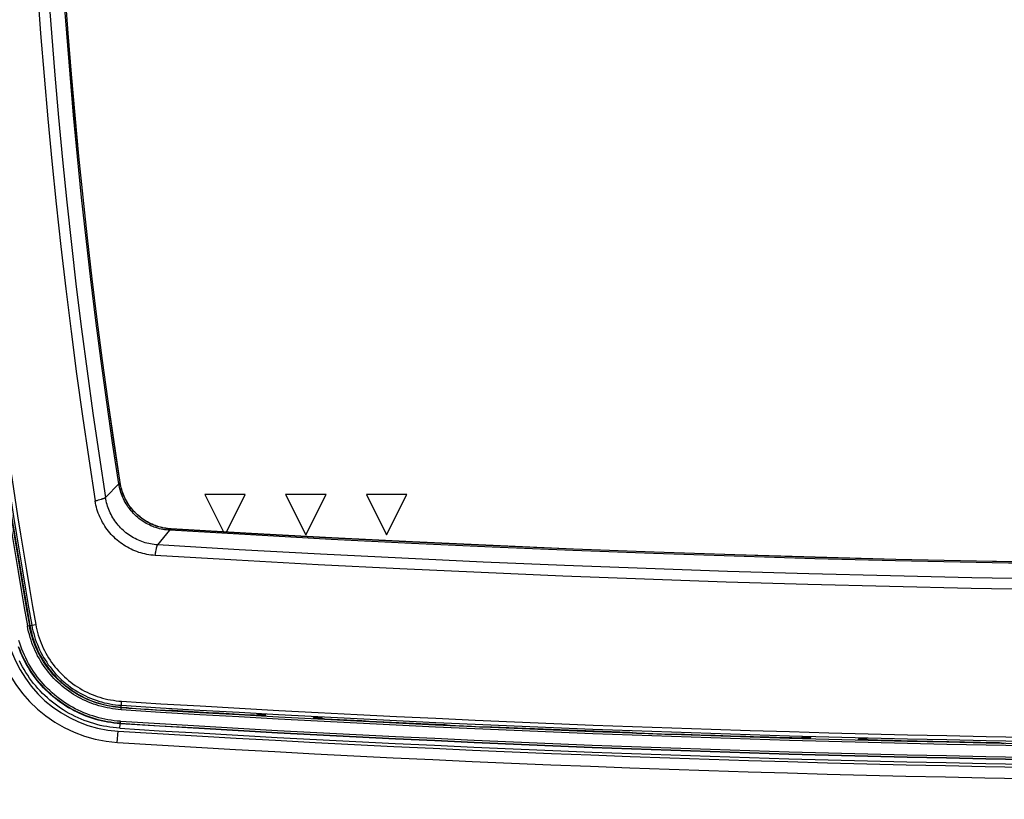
# Model space of a CAD drawing. Header units: centimetres. Extents: x 4745 to 39369, y 17389 to 19524.
# Tile 18 of 188: x 15492 to 15505, y 18151 to 18160. Entities that reach past the tile are written whole.
import ezdxf
from ezdxf import colors
from ezdxf.entities.mleader import LeaderData, LeaderLine
from ezdxf.math import Vec2, Vec3

# ---------------------------------------------------------------- set-up
doc = ezdxf.new("R2010")
doc.units = ezdxf.units.CM
doc.layers.add('$_urządzenia', color=250, linetype='Continuous')
doc.layers.add('IS_Opis', color=250, linetype='Continuous', lineweight=9)
doc.styles.add('styl1', font='ARIALN.TTF')

# ---------------------------------------------------------------- blocks, each defined once
blk = doc.blocks.new('A$C92957c0b')
at = {"layer": '$_urządzenia'}
for p, q in [((-156, -1018.87), (-156.01, -1018.87)), ((-145.5, -1020.35), (-143.18, -1024.98)), ((-140.5, -1020.35), (-145.5, -1020.35)), ((-142.83, -1025), (-140.5, -1020.35)), ((-135.5, -1020.35), (-133, -1025.35)), ((-130.5, -1020.35), (-135.5, -1020.35)), ((-133, -1025.35), (-130.5, -1020.35)), ((-125.5, -1020.35), (-123, -1025.35)), ((-120.5, -1020.35), (-125.5, -1020.35)), ((-123, -1025.35), (-120.5, -1020.35)), ((-158.78, -1021.05), (-158.67, -1021.02)), ((-158.67, -1021.02), (-158.36, -1020.93)), ((-151.35, -1026.59), (-149.83, -1024.78)), ((-149.83, -1024.78), (-149.78, -1024.72)), ((-149.7, -1024.61), (-149.7, -1024.62)), ((-151.58, -1027.46), (-151.54, -1027.21)), ((-167.48, -1036.63), (-166.46, -1036.45)), ((-155.88, -1047), (-155.82, -1045.95)), ((-155.86, -1046.69), (-155.5, -1046.71)), ((-155.5, -1046.71), (-155.44, -1046.72)), ((-155.44, -1046.72), (-155.38, -1046.72)), ((-155.38, -1046.72), (-155.32, -1046.73)), ((-155, -1046.77), (-155, -1046.77)), ((-154.68, -1046.81), (-154.62, -1046.82)), ((-154.62, -1046.82), (-154.56, -1046.82)), ((-154.56, -1046.82), (-154.5, -1046.83)), ((-150.4, -1047.08), (-150.34, -1047.08)), ((-150.34, -1047.08), (-150.28, -1047.08)), ((-150.28, -1047.08), (-150.22, -1047.08)), ((-149.99, -1047.08), (-149.98, -1047.07)), ((-149.75, -1047.07), (-149.7, -1047.07)), ((-149.7, -1047.07), (-149.64, -1047.07)), ((-149.64, -1047.07), (-149.58, -1047.07)), ((-139.34, -1047.66), (-139.3, -1047.66)), ((-139.3, -1047.66), (-139.26, -1047.66)), ((-139.26, -1047.66), (-139.22, -1047.66)), ((-139.22, -1047.66), (-139.19, -1047.67)), ((-139.07, -1047.67), (-139.04, -1047.67)), ((-139.04, -1047.66), (-139, -1047.55)), ((-137.96, -1047.73), (-138, -1047.6)), ((-156.02, -1049.3), (-155.97, -1048.43)), ((-132.04, -1048.04), (-132, -1047.92)), ((-130.96, -1048.09), (-131, -1047.97)), ((-130.96, -1048.1), (-130.93, -1048.1)), ((-130.74, -1048.12), (-130.7, -1048.12)), ((-130.7, -1048.12), (-130.66, -1048.13)), ((-115.98, -1048.84), (-115.92, -1048.85)), ((-115.92, -1048.85), (-115.86, -1048.85)), ((-115.86, -1048.85), (-115.8, -1048.85)), ((-115.47, -1048.9), (-115.48, -1048.89)), ((-115.16, -1048.93), (-115.1, -1048.94)), ((-115.1, -1048.94), (-115.04, -1048.94)), ((-115.04, -1048.94), (-114.98, -1048.94)), ((-156.35, -1051.05), (-156.26, -1049.66)), ((-110.88, -1049.13), (-110.82, -1049.13)), ((-110.82, -1049.13), (-110.76, -1049.13)), ((-110.76, -1049.13), (-110.7, -1049.13)), ((-110.47, -1049.12), (-110.46, -1049.12)), ((-110.23, -1049.11), (-110.17, -1049.11)), ((-110.17, -1049.11), (-110.12, -1049.11)), ((-110.12, -1049.11), (-110.06, -1049.11)), ((-93.04, -1049.8), (-92.97, -1049.8)), ((-92.97, -1049.8), (-92.91, -1049.8)), ((-92.91, -1049.8), (-92.86, -1049.81)), ((-92.53, -1049.84), (-92.54, -1049.84)), ((-92.21, -1049.88), (-92.15, -1049.88)), ((-92.15, -1049.88), (-92.09, -1049.88)), ((-92.09, -1049.88), (-92.03, -1049.89)), ((-87.93, -1050.03), (-87.87, -1050.03)), ((-87.87, -1050.03), (-87.81, -1050.03)), ((-87.81, -1050.03), (-87.76, -1050.04)), ((-87.53, -1050.02), (-87.52, -1050.02)), ((-87.28, -1050.01), (-87.23, -1050.01)), ((-87.23, -1050.01), (-87.17, -1050.01)), ((-87.17, -1050.01), (-87.11, -1050.01)), ((-71.84, -1050.49), (-71.8, -1050.49)), ((-71.8, -1050.49), (-71.76, -1050.49)), ((-71.76, -1050.49), (-71.73, -1050.49)), ((-71.73, -1050.49), (-71.69, -1050.49)), ((-71.57, -1050.49), (-71.54, -1050.49)), ((-71.54, -1050.48), (-71.5, -1050.37)), ((-70.46, -1050.52), (-70.5, -1050.4)), ((-64.54, -1050.68), (-64.5, -1050.56)), ((-63.46, -1050.7), (-63.5, -1050.58)), ((-63.46, -1050.71), (-63.43, -1050.71)), ((-63.24, -1050.72), (-63.2, -1050.72)), ((-63.2, -1050.72), (-63.16, -1050.72)), ((-47.48, -1051.07), (-47.42, -1051.07)), ((-47.42, -1051.07), (-47.36, -1051.07)), ((-47.36, -1051.07), (-47.3, -1051.07)), ((-46.97, -1051.11), (-46.98, -1051.1)), ((-46.66, -1051.13), (-46.6, -1051.14)), ((-46.6, -1051.14), (-46.54, -1051.14)), ((-46.54, -1051.14), (-46.48, -1051.14))]:
    blk.add_line(p, q, dxfattribs=at)
for points in [[(-166.23, -957.95), (-165.85, -963.24), (-165.42, -968.52), (-164.96, -973.8), (-164.46, -979.08), (-163.92, -984.36), (-163.35, -989.63), (-162.73, -994.89), (-162.08, -1000.16), (-161.39, -1005.41), (-160.66, -1010.66), (-159.9, -1015.91), (-159.09, -1021.15)], [(-164.91, -957.91), (-164.52, -963.17), (-164.1, -968.42), (-163.64, -973.66), (-163.15, -978.91), (-162.61, -984.15), (-162.04, -989.39), (-161.43, -994.62), (-160.78, -999.85), (-160.1, -1005.07), (-159.38, -1010.29), (-158.62, -1015.5), (-157.82, -1020.71)], [(-156.17, -1019.02), (-156.93, -1013.96), (-157.66, -1008.91), (-158.35, -1003.85), (-159.01, -998.78), (-159.63, -993.71), (-160.22, -988.63), (-160.77, -983.55), (-161.29, -978.47), (-161.77, -973.38), (-162.21, -968.29), (-162.62, -963.2), (-163, -958.1)], [(-156.01, -1018.87), (-156.78, -1013.83), (-157.5, -1008.79), (-158.19, -1003.74), (-158.85, -998.69), (-159.47, -993.63), (-160.05, -988.57), (-160.6, -983.5), (-161.12, -978.43), (-161.6, -973.36), (-162.04, -968.28), (-162.45, -963.2), (-162.82, -958.12)], [(-156, -1018.87), (-156.76, -1013.83), (-157.49, -1008.79), (-158.18, -1003.74), (-158.84, -998.68), (-159.46, -993.63), (-160.04, -988.56), (-160.59, -983.5), (-161.11, -978.43), (-161.59, -973.36), (-162.03, -968.28), (-162.44, -963.2), (-162.81, -958.12)], [(-156.01, -1018.87), (-156.02, -1018.87), (-156.02, -1018.88), (-156.03, -1018.89), (-156.05, -1018.9), (-156.06, -1018.91), (-156.08, -1018.93), (-156.11, -1018.96), (-156.13, -1018.99), (-157.82, -1020.71)], [(-149.83, -1024.78), (-150.05, -1024.77), (-150.27, -1024.74), (-150.49, -1024.71), (-150.71, -1024.67), (-150.92, -1024.63), (-151.14, -1024.58), (-151.35, -1024.52), (-151.56, -1024.45), (-151.77, -1024.38), (-151.97, -1024.3), (-152.18, -1024.21), (-152.38, -1024.12), (-152.57, -1024.02), (-152.77, -1023.92), (-152.96, -1023.81), (-153.14, -1023.69), (-153.33, -1023.57), (-153.51, -1023.44), (-153.68, -1023.3), (-153.85, -1023.16), (-154.02, -1023.02), (-154.18, -1022.86), (-154.33, -1022.71), (-154.48, -1022.55), (-154.63, -1022.38), (-154.77, -1022.21), (-154.9, -1022.04), (-155.03, -1021.86), (-155.15, -1021.67), (-155.27, -1021.49), (-155.38, -1021.3), (-155.49, -1021.1), (-155.58, -1020.9), (-155.67, -1020.7), (-155.76, -1020.5), (-155.84, -1020.29), (-155.91, -1020.09), (-155.97, -1019.88), (-156.03, -1019.66), (-156.08, -1019.45), (-156.13, -1019.23), (-156.17, -1019.02)], [(-149.7, -1024.62), (-149.92, -1024.6), (-150.14, -1024.58), (-150.36, -1024.55), (-150.57, -1024.51), (-150.79, -1024.46), (-151, -1024.41), (-151.21, -1024.35), (-151.42, -1024.29), (-151.63, -1024.22), (-151.84, -1024.14), (-152.04, -1024.05), (-152.24, -1023.96), (-152.43, -1023.86), (-152.63, -1023.76), (-152.82, -1023.65), (-153, -1023.53), (-153.19, -1023.4), (-153.36, -1023.28), (-153.54, -1023.14), (-153.71, -1023), (-153.87, -1022.86), (-154.03, -1022.71), (-154.19, -1022.55), (-154.34, -1022.39), (-154.48, -1022.23), (-154.62, -1022.06), (-154.75, -1021.88), (-154.88, -1021.7), (-155.01, -1021.52), (-155.12, -1021.33), (-155.23, -1021.14), (-155.34, -1020.95), (-155.43, -1020.75), (-155.52, -1020.55), (-155.61, -1020.35), (-155.69, -1020.14), (-155.76, -1019.94), (-155.82, -1019.73), (-155.88, -1019.51), (-155.93, -1019.3), (-155.98, -1019.09), (-156.01, -1018.87)], [(-149.7, -1024.61), (-149.92, -1024.59), (-150.14, -1024.57), (-150.35, -1024.53), (-150.57, -1024.5), (-150.78, -1024.45), (-151, -1024.4), (-151.21, -1024.34), (-151.42, -1024.28), (-151.63, -1024.2), (-151.83, -1024.13), (-152.03, -1024.04), (-152.23, -1023.95), (-152.43, -1023.85), (-152.62, -1023.75), (-152.81, -1023.64), (-153, -1023.52), (-153.18, -1023.4), (-153.36, -1023.27), (-153.53, -1023.13), (-153.7, -1022.99), (-153.86, -1022.85), (-154.02, -1022.7), (-154.18, -1022.54), (-154.33, -1022.38), (-154.47, -1022.22), (-154.61, -1022.05), (-154.75, -1021.87), (-154.87, -1021.69), (-155, -1021.51), (-155.11, -1021.32), (-155.22, -1021.13), (-155.33, -1020.94), (-155.42, -1020.75), (-155.51, -1020.55), (-155.6, -1020.34), (-155.68, -1020.14), (-155.75, -1019.93), (-155.81, -1019.72), (-155.87, -1019.51), (-155.92, -1019.3), (-155.97, -1019.08), (-156, -1018.87)], [(-158.36, -1020.93), (-158.31, -1020.91), (-158.25, -1020.9), (-158.19, -1020.88), (-158.14, -1020.86), (-158.09, -1020.84), (-158.05, -1020.83), (-158, -1020.81), (-157.97, -1020.8), (-157.93, -1020.78), (-157.9, -1020.76), (-157.88, -1020.75), (-157.85, -1020.73), (-157.84, -1020.72), (-157.82, -1020.71)], [(-151.35, -1026.59), (-151.58, -1026.57), (-151.8, -1026.55), (-152.02, -1026.51), (-152.24, -1026.47), (-152.46, -1026.43), (-152.68, -1026.38), (-152.9, -1026.32), (-153.11, -1026.25), (-153.33, -1026.18), (-153.54, -1026.09), (-153.74, -1026.01), (-153.95, -1025.91), (-154.15, -1025.81), (-154.35, -1025.71), (-154.54, -1025.59), (-154.73, -1025.47), (-154.92, -1025.35), (-155.1, -1025.21), (-155.28, -1025.08), (-155.45, -1024.93), (-155.62, -1024.78), (-155.79, -1024.63), (-155.95, -1024.47), (-156.1, -1024.31), (-156.25, -1024.14), (-156.39, -1023.96), (-156.53, -1023.79), (-156.66, -1023.6), (-156.78, -1023.42), (-156.9, -1023.22), (-157.02, -1023.03), (-157.12, -1022.83), (-157.22, -1022.63), (-157.32, -1022.43), (-157.4, -1022.22), (-157.48, -1022.01), (-157.56, -1021.8), (-157.62, -1021.58), (-157.68, -1021.37), (-157.74, -1021.15), (-157.78, -1020.93), (-157.82, -1020.71)], [(-159.09, -1021.15), (-159.05, -1021.14), (-159, -1021.12), (-158.95, -1021.1), (-158.89, -1021.09), (-158.84, -1021.07), (-158.78, -1021.05)], [(-151.68, -1027.9), (-151.93, -1027.88), (-152.19, -1027.85), (-152.44, -1027.81), (-152.7, -1027.77), (-152.95, -1027.71), (-153.2, -1027.65), (-153.45, -1027.59), (-153.7, -1027.51), (-153.94, -1027.42), (-154.18, -1027.33), (-154.42, -1027.23), (-154.65, -1027.12), (-154.88, -1027.01), (-155.11, -1026.88), (-155.33, -1026.75), (-155.55, -1026.62), (-155.76, -1026.47), (-155.97, -1026.32), (-156.18, -1026.17), (-156.38, -1026), (-156.57, -1025.83), (-156.76, -1025.65), (-156.94, -1025.47), (-157.12, -1025.28), (-157.29, -1025.09), (-157.45, -1024.89), (-157.61, -1024.68), (-157.76, -1024.47), (-157.9, -1024.26), (-158.04, -1024.04), (-158.17, -1023.82), (-158.29, -1023.59), (-158.41, -1023.36), (-158.52, -1023.12), (-158.62, -1022.89), (-158.71, -1022.64), (-158.79, -1022.4), (-158.87, -1022.15), (-158.94, -1021.91), (-159, -1021.66), (-159.05, -1021.4), (-159.09, -1021.15)], [(69.96, -1028.3), (59.96, -1028.56), (49.97, -1028.78), (39.98, -1028.96), (29.98, -1029.1), (19.99, -1029.2), (9.99, -1029.26), (0, -1029.28), (-9.99, -1029.26), (-19.99, -1029.2), (-29.98, -1029.1), (-39.98, -1028.96), (-49.97, -1028.78), (-59.96, -1028.56), (-69.96, -1028.3), (-79.95, -1028), (-89.94, -1027.66), (-99.92, -1027.28), (-109.91, -1026.86), (-119.89, -1026.4), (-129.88, -1025.9), (-139.86, -1025.36), (-149.83, -1024.78)], [(-149.78, -1024.72), (-149.76, -1024.69), (-149.74, -1024.67), (-149.73, -1024.65), (-149.72, -1024.64), (-149.71, -1024.63), (-149.7, -1024.62), (-149.7, -1024.62)], [(69.89, -1028.12), (59.91, -1028.38), (49.93, -1028.6), (39.94, -1028.78), (29.96, -1028.92), (19.97, -1029.02), (9.99, -1029.08), (0, -1029.1), (-9.99, -1029.08), (-19.97, -1029.02), (-29.96, -1028.92), (-39.94, -1028.78), (-49.93, -1028.6), (-59.91, -1028.38), (-69.89, -1028.12), (-79.87, -1027.82), (-89.86, -1027.48), (-99.83, -1027.1), (-109.81, -1026.68), (-119.79, -1026.22), (-129.76, -1025.72), (-139.73, -1025.18), (-149.7, -1024.61)], [(69.89, -1028.13), (59.91, -1028.39), (49.93, -1028.61), (39.94, -1028.79), (29.96, -1028.93), (19.97, -1029.03), (9.99, -1029.09), (0, -1029.11), (-9.99, -1029.09), (-19.97, -1029.03), (-29.96, -1028.93), (-39.94, -1028.79), (-49.93, -1028.61), (-59.91, -1028.39), (-69.89, -1028.13), (-79.88, -1027.83), (-89.86, -1027.49), (-99.84, -1027.11), (-109.81, -1026.69), (-119.79, -1026.23), (-129.76, -1025.74), (-139.73, -1025.2), (-149.7, -1024.62)], [(-151.54, -1027.21), (-151.53, -1027.15), (-151.51, -1027.09), (-151.5, -1027.03), (-151.49, -1026.97), (-151.48, -1026.92), (-151.47, -1026.87), (-151.45, -1026.82), (-151.44, -1026.78), (-151.43, -1026.74), (-151.42, -1026.71), (-151.4, -1026.67), (-151.39, -1026.65), (-151.38, -1026.62), (-151.37, -1026.6), (-151.35, -1026.59)], [(70.67, -1030.17), (60.57, -1030.44), (50.48, -1030.66), (40.38, -1030.85), (30.29, -1030.99), (20.19, -1031.09), (10.1, -1031.15), (0, -1031.17), (-10.1, -1031.15), (-20.19, -1031.09), (-30.29, -1030.99), (-40.38, -1030.85), (-50.48, -1030.66), (-60.57, -1030.44), (-70.67, -1030.17), (-80.76, -1029.87), (-90.85, -1029.52), (-100.94, -1029.13), (-111.02, -1028.71), (-121.11, -1028.24), (-131.19, -1027.73), (-141.27, -1027.18), (-151.35, -1026.59)], [(-151.68, -1027.9), (-151.66, -1027.85), (-151.65, -1027.8), (-151.64, -1027.75), (-151.63, -1027.69), (-151.62, -1027.64), (-151.61, -1027.58), (-151.58, -1027.46)], [(70.82, -1031.5), (60.7, -1031.76), (50.59, -1031.99), (40.47, -1032.17), (30.35, -1032.32), (20.24, -1032.42), (10.12, -1032.48), (0, -1032.5), (-10.12, -1032.48), (-20.24, -1032.42), (-30.35, -1032.32), (-40.47, -1032.17), (-50.59, -1031.99), (-60.7, -1031.76), (-70.82, -1031.5), (-80.93, -1031.19), (-91.04, -1030.84), (-101.15, -1030.45), (-111.26, -1030.02), (-121.37, -1029.55), (-131.47, -1029.04), (-141.58, -1028.49), (-151.68, -1027.9)], [(-155.88, -1047), (-156.24, -1046.97), (-156.59, -1046.93), (-156.93, -1046.89), (-157.28, -1046.83), (-157.62, -1046.77), (-157.96, -1046.69), (-158.29, -1046.61), (-158.63, -1046.52), (-158.96, -1046.41), (-159.29, -1046.3), (-159.61, -1046.18), (-159.94, -1046.05), (-160.25, -1045.92), (-160.57, -1045.77), (-160.88, -1045.61), (-161.19, -1045.45), (-161.49, -1045.28), (-161.78, -1045.1), (-162.07, -1044.91), (-162.36, -1044.71), (-162.64, -1044.51), (-162.92, -1044.3), (-163.19, -1044.08), (-163.45, -1043.85), (-163.7, -1043.62), (-163.95, -1043.38), (-164.2, -1043.13), (-164.43, -1042.88), (-164.66, -1042.61), (-164.88, -1042.35), (-165.1, -1042.07), (-165.31, -1041.8), (-165.5, -1041.51), (-165.7, -1041.22), (-165.88, -1040.93), (-166.05, -1040.63), (-166.22, -1040.32), (-166.38, -1040.01), (-166.53, -1039.7), (-166.67, -1039.38), (-166.8, -1039.05), (-166.93, -1038.72), (-167.04, -1038.38), (-167.15, -1038.04), (-167.25, -1037.69), (-167.34, -1037.34), (-167.42, -1036.99), (-167.48, -1036.63)], [(-155.87, -1046.75), (-156.21, -1046.72), (-156.56, -1046.68), (-156.9, -1046.64), (-157.23, -1046.58), (-157.57, -1046.52), (-157.9, -1046.45), (-158.23, -1046.37), (-158.56, -1046.28), (-158.88, -1046.18), (-159.2, -1046.07), (-159.52, -1045.95), (-159.84, -1045.82), (-160.15, -1045.69), (-160.46, -1045.55), (-160.76, -1045.39), (-161.06, -1045.23), (-161.36, -1045.06), (-161.65, -1044.89), (-161.94, -1044.7), (-162.22, -1044.51), (-162.49, -1044.31), (-162.76, -1044.1), (-163.02, -1043.89), (-163.28, -1043.67), (-163.53, -1043.44), (-163.78, -1043.2), (-164.02, -1042.96), (-164.25, -1042.71), (-164.47, -1042.45), (-164.69, -1042.19), (-164.9, -1041.92), (-165.1, -1041.65), (-165.3, -1041.37), (-165.48, -1041.09), (-165.66, -1040.8), (-165.84, -1040.5), (-166, -1040.21), (-166.15, -1039.9), (-166.3, -1039.6), (-166.44, -1039.28), (-166.57, -1038.96), (-166.69, -1038.63), (-166.81, -1038.3), (-166.91, -1037.96), (-167.01, -1037.62), (-167.1, -1037.28), (-167.17, -1036.94), (-167.24, -1036.59)], [(-167.18, -1036.58), (-167.11, -1036.93), (-167.04, -1037.29), (-166.95, -1037.64), (-166.85, -1037.99), (-166.74, -1038.34), (-166.62, -1038.68), (-166.48, -1039.02), (-166.34, -1039.36), (-166.19, -1039.69), (-166.03, -1040.02), (-165.86, -1040.34), (-165.68, -1040.65), (-165.5, -1040.96), (-165.3, -1041.27), (-165.09, -1041.57), (-164.88, -1041.86), (-164.65, -1042.15), (-164.42, -1042.43), (-164.18, -1042.7), (-163.93, -1042.97), (-163.67, -1043.22), (-163.41, -1043.47), (-163.14, -1043.72), (-162.86, -1043.95), (-162.58, -1044.17), (-162.28, -1044.39), (-161.99, -1044.6), (-161.68, -1044.8), (-161.37, -1044.99), (-161.06, -1045.17), (-160.73, -1045.34), (-160.41, -1045.51), (-160.08, -1045.66), (-159.75, -1045.8), (-159.41, -1045.93), (-159.07, -1046.06), (-158.72, -1046.17), (-158.37, -1046.27), (-158.02, -1046.36), (-157.66, -1046.44), (-157.3, -1046.51), (-156.95, -1046.57), (-156.59, -1046.62), (-156.23, -1046.66), (-155.86, -1046.69)], [(-166.95, -1036.54), (-166.88, -1036.89), (-166.8, -1037.23), (-166.71, -1037.58), (-166.62, -1037.92), (-166.51, -1038.26), (-166.39, -1038.6), (-166.26, -1038.93), (-166.13, -1039.26), (-165.98, -1039.58), (-165.82, -1039.9), (-165.65, -1040.22), (-165.48, -1040.53), (-165.29, -1040.83), (-165.1, -1041.13), (-164.9, -1041.43), (-164.69, -1041.71), (-164.47, -1041.99), (-164.24, -1042.27), (-164, -1042.54), (-163.76, -1042.8), (-163.51, -1043.05), (-163.25, -1043.29), (-162.98, -1043.53), (-162.71, -1043.76), (-162.43, -1043.98), (-162.15, -1044.2), (-161.86, -1044.4), (-161.56, -1044.6), (-161.25, -1044.78), (-160.94, -1044.96), (-160.63, -1045.13), (-160.31, -1045.29), (-159.99, -1045.44), (-159.66, -1045.58), (-159.33, -1045.71), (-158.99, -1045.83), (-158.65, -1045.94), (-158.31, -1046.04), (-157.97, -1046.13), (-157.62, -1046.21), (-157.27, -1046.28), (-156.91, -1046.34), (-156.56, -1046.39), (-156.2, -1046.42), (-155.85, -1046.45)], [(-166.46, -1036.45), (-166.39, -1036.79), (-166.32, -1037.12), (-166.23, -1037.45), (-166.14, -1037.78), (-166.04, -1038.1), (-165.92, -1038.43), (-165.8, -1038.74), (-165.67, -1039.06), (-165.53, -1039.37), (-165.38, -1039.68), (-165.22, -1039.98), (-165.05, -1040.28), (-164.87, -1040.57), (-164.68, -1040.86), (-164.49, -1041.14), (-164.29, -1041.41), (-164.08, -1041.68), (-163.86, -1041.94), (-163.63, -1042.2), (-163.4, -1042.45), (-163.16, -1042.69), (-162.91, -1042.93), (-162.66, -1043.15), (-162.4, -1043.37), (-162.13, -1043.59), (-161.85, -1043.79), (-161.57, -1043.99), (-161.29, -1044.17), (-161, -1044.35), (-160.7, -1044.52), (-160.4, -1044.69), (-160.1, -1044.84), (-159.79, -1044.98), (-159.47, -1045.12), (-159.15, -1045.24), (-158.83, -1045.36), (-158.51, -1045.46), (-158.18, -1045.56), (-157.85, -1045.64), (-157.51, -1045.72), (-157.18, -1045.79), (-156.84, -1045.84), (-156.5, -1045.89), (-156.16, -1045.93), (-155.82, -1045.95)], [(-156.02, -1049.3), (-156.44, -1049.26), (-156.85, -1049.22), (-157.26, -1049.17), (-157.66, -1049.1), (-158.07, -1049.02), (-158.48, -1048.94), (-158.88, -1048.84), (-159.28, -1048.73), (-159.67, -1048.6), (-160.06, -1048.47), (-160.45, -1048.33), (-160.83, -1048.18), (-161.21, -1048.01), (-161.59, -1047.84), (-161.96, -1047.65), (-162.32, -1047.46), (-162.68, -1047.25), (-163.04, -1047.03), (-163.38, -1046.81), (-163.72, -1046.57), (-164.06, -1046.33), (-164.39, -1046.07), (-164.7, -1045.81), (-165.01, -1045.54), (-165.32, -1045.26), (-165.61, -1044.98), (-165.9, -1044.68), (-166.18, -1044.38), (-166.45, -1044.06), (-166.72, -1043.74), (-166.97, -1043.41), (-167.22, -1043.08), (-167.45, -1042.74), (-167.68, -1042.39), (-167.9, -1042.04), (-168.1, -1041.68), (-168.3, -1041.32), (-168.48, -1040.95)], [(-155.99, -1048.72), (-156.38, -1048.69), (-156.78, -1048.65), (-157.17, -1048.6), (-157.57, -1048.53), (-157.96, -1048.46), (-158.35, -1048.38), (-158.73, -1048.28), (-159.12, -1048.17), (-159.5, -1048.06), (-159.87, -1047.93), (-160.24, -1047.79), (-160.61, -1047.64), (-160.98, -1047.49), (-161.34, -1047.32), (-161.69, -1047.14), (-162.04, -1046.95), (-162.39, -1046.75), (-162.73, -1046.55), (-163.06, -1046.33), (-163.39, -1046.1), (-163.71, -1045.87), (-164.03, -1045.62), (-164.33, -1045.37), (-164.63, -1045.11), (-164.92, -1044.84), (-165.21, -1044.57), (-165.48, -1044.28), (-165.75, -1043.99), (-166.02, -1043.69), (-166.27, -1043.38), (-166.51, -1043.07), (-166.75, -1042.75), (-166.98, -1042.42), (-167.19, -1042.09), (-167.4, -1041.75), (-167.6, -1041.4), (-167.79, -1041.05), (-167.96, -1040.7), (-168.13, -1040.34), (-168.29, -1039.98), (-168.44, -1039.61), (-168.58, -1039.23)], [(-155.99, -1048.68), (-156.38, -1048.65), (-156.78, -1048.61), (-157.17, -1048.56), (-157.56, -1048.5), (-157.95, -1048.42), (-158.34, -1048.34), (-158.72, -1048.24), (-159.1, -1048.14), (-159.48, -1048.02), (-159.85, -1047.89), (-160.23, -1047.76), (-160.59, -1047.61), (-160.96, -1047.45), (-161.32, -1047.28), (-161.67, -1047.11), (-162.02, -1046.92), (-162.36, -1046.72), (-162.7, -1046.52), (-163.03, -1046.3), (-163.36, -1046.08), (-163.68, -1045.84), (-163.99, -1045.6), (-164.3, -1045.35), (-164.6, -1045.09), (-164.89, -1044.82), (-165.17, -1044.55), (-165.45, -1044.26), (-165.72, -1043.97), (-165.98, -1043.68), (-166.23, -1043.37), (-166.47, -1043.06), (-166.71, -1042.74), (-166.93, -1042.41), (-167.15, -1042.08), (-167.36, -1041.74), (-167.55, -1041.4), (-167.74, -1041.05), (-167.92, -1040.7), (-168.09, -1040.34), (-168.25, -1039.98), (-168.4, -1039.61), (-168.54, -1039.24)], [(-155.97, -1048.43), (-156.36, -1048.4), (-156.75, -1048.36), (-157.13, -1048.31), (-157.52, -1048.25), (-157.9, -1048.18), (-158.28, -1048.09), (-158.66, -1048), (-159.03, -1047.9), (-159.4, -1047.78), (-159.77, -1047.66), (-160.14, -1047.52), (-160.5, -1047.38), (-160.85, -1047.22), (-161.21, -1047.06), (-161.56, -1046.89), (-161.9, -1046.7), (-162.24, -1046.51), (-162.57, -1046.31), (-162.89, -1046.09), (-163.21, -1045.87), (-163.53, -1045.64), (-163.84, -1045.41), (-164.14, -1045.16), (-164.43, -1044.9), (-164.72, -1044.64), (-164.99, -1044.37), (-165.27, -1044.09), (-165.53, -1043.81), (-165.79, -1043.51), (-166.03, -1043.21), (-166.27, -1042.91), (-166.5, -1042.59), (-166.73, -1042.27), (-166.94, -1041.95), (-167.14, -1041.62), (-167.34, -1041.28), (-167.52, -1040.94), (-167.7, -1040.59), (-167.86, -1040.24), (-168.02, -1039.88), (-168.16, -1039.52), (-168.3, -1039.15), (-168.43, -1038.78), (-168.54, -1038.41)], [(-155.32, -1046.73), (-155.27, -1046.73), (-155.24, -1046.73), (-155.21, -1046.74), (-155.19, -1046.74), (-155.16, -1046.74), (-155.14, -1046.74), (-155.12, -1046.75), (-155.1, -1046.75), (-155.08, -1046.75), (-155.07, -1046.75), (-155.05, -1046.75), (-155.04, -1046.76), (-155.03, -1046.76), (-155.02, -1046.76), (-155.01, -1046.76), (-155.01, -1046.77), (-155, -1046.77)], [(-155, -1046.77), (-154.99, -1046.77), (-154.99, -1046.78), (-154.98, -1046.78), (-154.97, -1046.78), (-154.96, -1046.78)], [(-154.96, -1046.78), (-154.95, -1046.78), (-154.93, -1046.79), (-154.92, -1046.79), (-154.9, -1046.79), (-154.88, -1046.79), (-154.86, -1046.8), (-154.84, -1046.8), (-154.81, -1046.8), (-154.79, -1046.8), (-154.76, -1046.81), (-154.73, -1046.81), (-154.68, -1046.81)], [(-150.49, -1047.07), (-150.46, -1047.07), (-150.4, -1047.08)], [(-150.22, -1047.08), (-150.2, -1047.08), (-150.17, -1047.08), (-150.15, -1047.08), (-150.13, -1047.08), (-150.11, -1047.08), (-150.09, -1047.08), (-150.07, -1047.08), (-150.06, -1047.08), (-150.04, -1047.08), (-150.03, -1047.08), (-150.02, -1047.08), (-150.01, -1047.08), (-150, -1047.08), (-149.99, -1047.08), (-149.99, -1047.08)], [(-149.98, -1047.07), (-149.98, -1047.07), (-149.97, -1047.07), (-149.97, -1047.07), (-149.96, -1047.07), (-149.95, -1047.07)], [(-149.95, -1047.07), (-149.93, -1047.07), (-149.92, -1047.06), (-149.9, -1047.06), (-149.89, -1047.06), (-149.87, -1047.06), (-149.85, -1047.06), (-149.82, -1047.06), (-149.8, -1047.06), (-149.78, -1047.06), (-149.75, -1047.07)], [(-149.58, -1047.07), (-149.52, -1047.08), (-149.49, -1047.08)], [(-139.19, -1047.67), (-139.17, -1047.67), (-139.16, -1047.67), (-139.14, -1047.67), (-139.13, -1047.67), (-139.11, -1047.67), (-139.1, -1047.67), (-139.09, -1047.67), (-139.08, -1047.67), (-139.07, -1047.67), (-139.06, -1047.67), (-139.06, -1047.66), (-139.05, -1047.66), (-139.05, -1047.66), (-139.04, -1047.66), (-139.04, -1047.66), (-139.04, -1047.66)], [(-130.96, -1048.09), (-130.96, -1048.09), (-130.96, -1048.1), (-130.95, -1048.1), (-130.95, -1048.1), (-130.94, -1048.1), (-130.94, -1048.1), (-130.93, -1048.1), (-130.92, -1048.1), (-130.91, -1048.11), (-130.9, -1048.11), (-130.89, -1048.11), (-130.87, -1048.11), (-130.86, -1048.11), (-130.84, -1048.11), (-130.83, -1048.11), (-130.79, -1048.12)], [(-130.79, -1048.12), (-130.77, -1048.12), (-130.74, -1048.12)], [(-115.8, -1048.85), (-115.74, -1048.86), (-115.72, -1048.86), (-115.69, -1048.86), (-115.67, -1048.86), (-115.64, -1048.87), (-115.62, -1048.87), (-115.6, -1048.87), (-115.58, -1048.87), (-115.56, -1048.88), (-115.55, -1048.88), (-115.53, -1048.88), (-115.52, -1048.88), (-115.51, -1048.88), (-115.5, -1048.89), (-115.49, -1048.89), (-115.49, -1048.89), (-115.48, -1048.89)], [(-115.47, -1048.9), (-115.47, -1048.9), (-115.47, -1048.9), (-115.46, -1048.9), (-115.45, -1048.9), (-115.44, -1048.91)], [(-115.44, -1048.91), (-115.43, -1048.91), (-115.41, -1048.91), (-115.39, -1048.91), (-115.38, -1048.91), (-115.36, -1048.92), (-115.34, -1048.92), (-115.31, -1048.92), (-115.29, -1048.92), (-115.27, -1048.93), (-115.24, -1048.93), (-115.21, -1048.93), (-115.16, -1048.93)], [(-110.97, -1049.12), (-110.94, -1049.12), (-110.88, -1049.13)], [(-110.7, -1049.13), (-110.68, -1049.13), (-110.65, -1049.13), (-110.63, -1049.13), (-110.61, -1049.13), (-110.59, -1049.13), (-110.57, -1049.13), (-110.55, -1049.13), (-110.53, -1049.13), (-110.52, -1049.13), (-110.51, -1049.13), (-110.5, -1049.13), (-110.49, -1049.13), (-110.48, -1049.12), (-110.47, -1049.12), (-110.47, -1049.12)], [(-110.46, -1049.12), (-110.46, -1049.12), (-110.45, -1049.11), (-110.45, -1049.11), (-110.44, -1049.11), (-110.43, -1049.11)], [(-110.43, -1049.11), (-110.41, -1049.11), (-110.4, -1049.11), (-110.38, -1049.11), (-110.36, -1049.11), (-110.34, -1049.11), (-110.32, -1049.11), (-110.3, -1049.11), (-110.28, -1049.11), (-110.25, -1049.11), (-110.23, -1049.11)], [(-110.06, -1049.11), (-109.99, -1049.11), (-109.96, -1049.11)], [(-92.86, -1049.81), (-92.8, -1049.81), (-92.77, -1049.81), (-92.75, -1049.81), (-92.72, -1049.81), (-92.7, -1049.82), (-92.68, -1049.82), (-92.66, -1049.82), (-92.64, -1049.82), (-92.62, -1049.82), (-92.6, -1049.83), (-92.59, -1049.83), (-92.57, -1049.83), (-92.56, -1049.83), (-92.55, -1049.83), (-92.55, -1049.84), (-92.54, -1049.84), (-92.54, -1049.84)], [(-92.53, -1049.84), (-92.53, -1049.85), (-92.52, -1049.85), (-92.51, -1049.85), (-92.5, -1049.85), (-92.49, -1049.85)], [(-92.49, -1049.85), (-92.48, -1049.86), (-92.47, -1049.86), (-92.45, -1049.86), (-92.43, -1049.86), (-92.41, -1049.86), (-92.39, -1049.87), (-92.37, -1049.87), (-92.35, -1049.87), (-92.32, -1049.87), (-92.3, -1049.87), (-92.27, -1049.87), (-92.21, -1049.88)], [(-88.02, -1050.03), (-87.99, -1050.03), (-87.93, -1050.03)], [(-87.76, -1050.04), (-87.73, -1050.04), (-87.71, -1050.03), (-87.69, -1050.03), (-87.66, -1050.03), (-87.64, -1050.03), (-87.62, -1050.03), (-87.61, -1050.03), (-87.59, -1050.03), (-87.57, -1050.03), (-87.56, -1050.03), (-87.55, -1050.03), (-87.54, -1050.03), (-87.53, -1050.03), (-87.53, -1050.02), (-87.53, -1050.02)], [(-87.52, -1050.02), (-87.51, -1050.02), (-87.51, -1050.02), (-87.5, -1050.01), (-87.49, -1050.01), (-87.48, -1050.01)], [(-87.48, -1050.01), (-87.47, -1050.01), (-87.45, -1050.01), (-87.44, -1050.01), (-87.42, -1050.01), (-87.4, -1050.01), (-87.38, -1050.01), (-87.36, -1050.01), (-87.33, -1050.01), (-87.31, -1050.01), (-87.28, -1050.01)], [(-87.11, -1050.01), (-87.05, -1050.01), (-87.02, -1050.01)], [(-71.69, -1050.49), (-71.67, -1050.49), (-71.66, -1050.49), (-71.64, -1050.49), (-71.63, -1050.49), (-71.61, -1050.49), (-71.6, -1050.49), (-71.59, -1050.49), (-71.58, -1050.49), (-71.57, -1050.49), (-71.56, -1050.49), (-71.56, -1050.49), (-71.55, -1050.49), (-71.55, -1050.49), (-71.54, -1050.49), (-71.54, -1050.48), (-71.54, -1050.48)], [(-63.46, -1050.7), (-63.46, -1050.7), (-63.46, -1050.7), (-63.45, -1050.7), (-63.45, -1050.7), (-63.44, -1050.71), (-63.44, -1050.71), (-63.43, -1050.71), (-63.42, -1050.71), (-63.41, -1050.71), (-63.4, -1050.71), (-63.39, -1050.71), (-63.37, -1050.71), (-63.36, -1050.71), (-63.34, -1050.72), (-63.33, -1050.72), (-63.29, -1050.72)], [(-63.29, -1050.72), (-63.27, -1050.72), (-63.24, -1050.72)], [(-47.3, -1051.07), (-47.24, -1051.07), (-47.22, -1051.08), (-47.19, -1051.08), (-47.17, -1051.08), (-47.14, -1051.08), (-47.12, -1051.08), (-47.1, -1051.08), (-47.08, -1051.09), (-47.06, -1051.09), (-47.05, -1051.09), (-47.03, -1051.09), (-47.02, -1051.09), (-47.01, -1051.09), (-47, -1051.1), (-46.99, -1051.1), (-46.99, -1051.1), (-46.98, -1051.1)], [(-46.97, -1051.11), (-46.97, -1051.11), (-46.97, -1051.11), (-46.96, -1051.11), (-46.95, -1051.11), (-46.94, -1051.11)], [(-46.94, -1051.11), (-46.92, -1051.12), (-46.91, -1051.12), (-46.89, -1051.12), (-46.88, -1051.12), (-46.86, -1051.12), (-46.84, -1051.12), (-46.81, -1051.13), (-46.79, -1051.13), (-46.77, -1051.13), (-46.74, -1051.13), (-46.71, -1051.13), (-46.66, -1051.13)]]:
    blk.add_lwpolyline(points, dxfattribs=at)
for centre, radius, start, end in [((568, -907), 746.82, 178.82971, 189.99585), ((568, -907), 746.57, 178.82971, 189.99585), ((568, -907), 746.28, 178.82971, 189.99585), ((568, -907), 745.78, 178.82971, 189.99585), ((568, -907), 746.51, 188.46093, 189.99585), ((-155.33, -1034.69), 16.4, 190.0669, 266.4492), ((-155.33, -1034.69), 15, 190.0669, 266.4492), ((0, 1468.5), 2519.78, 266.45399, 273.54601), ((0, 1468.5), 2519.28, 266.45399, 273.54601), ((0, 1468.5), 2520.32, 266.45399, 273.54601), ((0, 1468.5), 2520.07, 266.45399, 273.54601), ((0, 1468.5), 2520.07, 266.48516, 266.57647), ((0, 1468.5), 2520.01, 266.59926, 266.83034), ((0, 1468.5), 2520.01, 266.83716, 266.86174), ((0, 1468.5), 2519.88, 266.83789, 266.86066), ((0, 1468.5), 2522.01, 266.45399, 273.54601), ((0, 1468.5), 2522.05, 266.45399, 273.54601), ((0, 1468.5), 2521.76, 266.45399, 273.54601), ((0, 1468.5), 2520.01, 266.9965, 267.02106), ((0, 1468.5), 2519.88, 266.99728, 267.02005), ((0, 1468.5), 2520.01, 267.02791, 267.36211), ((0, 1468.5), 2520.07, 267.38501, 267.47624), ((0, 1468.5), 2523, 266.44916, 273.55084), ((0, 1468.5), 2522.63, 266.45399, 273.54601), ((0, 1468.5), 2520.01, 267.49903, 267.88422), ((0, 1468.5), 2520.07, 267.90711, 267.99831), ((0, 1468.5), 2520.01, 268.0211, 268.36644), ((0, 1468.5), 2524.4, 266.44916, 273.55084), ((0, 1468.5), 2520.01, 268.37325, 268.3978), ((0, 1468.5), 2519.88, 268.37405, 268.3968), ((0, 1468.5), 2520.01, 268.53242, 268.55696), ((0, 1468.5), 2519.88, 268.53327, 268.55602), ((0, 1468.5), 2520.01, 268.56379, 268.92041)]:
    blk.add_arc(centre, radius, start, end, dxfattribs=at)

msp = doc.modelspace()

# ---------------------------------------------------------------- block references
at = {"layer": '$_urządzenia', "xscale": 0.1, "yscale": 0.1, "zscale": 0.1}
msp.add_blockref('A$C92957c0b', (15509.216, 18256.513), dxfattribs=at)

# ---------------------------------------------------------------- leaders
at = {"layer": 'IS_Opis'}
ml = msp.add_multileader_mtext('Standard', dxfattribs=at)
ml.set_content('Projektowany kocioł gazowy 1-funkcyjny 29,5kW z zamkniętą komorą spalania.', color=256, style='styl1')
ml.set_leader_properties()
ml.build(insert=Vec2(0, 0))
ml.multileader.update_dxf_attribs({"dogleg_length": 5, "arrow_head_size": 7.5})
ctx = ml.context
ctx.base_point, ctx.char_height, ctx.arrow_head_size, ctx.landing_gap_size, ctx.plane_origin = Vec3(15107.702, 18198.713), 12, 7.5, 5, Vec3(15436.327, 18046.914)
ctx.text_align_type = 2
notes = []
notes.append((ctx, [(1, (1, 1, 0), (15371.924, 18198.713), (-1, 0), 10.121, [(1, [(15479.216, 18198.713), (15558.434, 18188.713)], 0, [])])]))
ctx.mtext.insert, ctx.mtext.width, ctx.mtext.defined_height, ctx.mtext.alignment, ctx.mtext.flow_direction = Vec3(15356.803, 18206.452), 283.21555, 76.915, 3, 5
for ctx, leaders in notes:
    for number, flags, end, landing, length, lines in leaders:
        leader = LeaderData()
        leader.index, (leader.has_last_leader_line, leader.has_dogleg_vector, leader.attachment_direction) = number, flags
        leader.last_leader_point, leader.dogleg_vector, leader.dogleg_length = Vec3(end), Vec3(landing), length
        for number, points, colour, breaks in lines:
            line = LeaderLine()
            line.index, line.vertices, line.color, line.breaks = number, Vec3.list(points), colors.encode_raw_color(colour), breaks
            leader.lines.append(line)
        ctx.leaders.append(leader)

doc.saveas('drawing.dxf')
